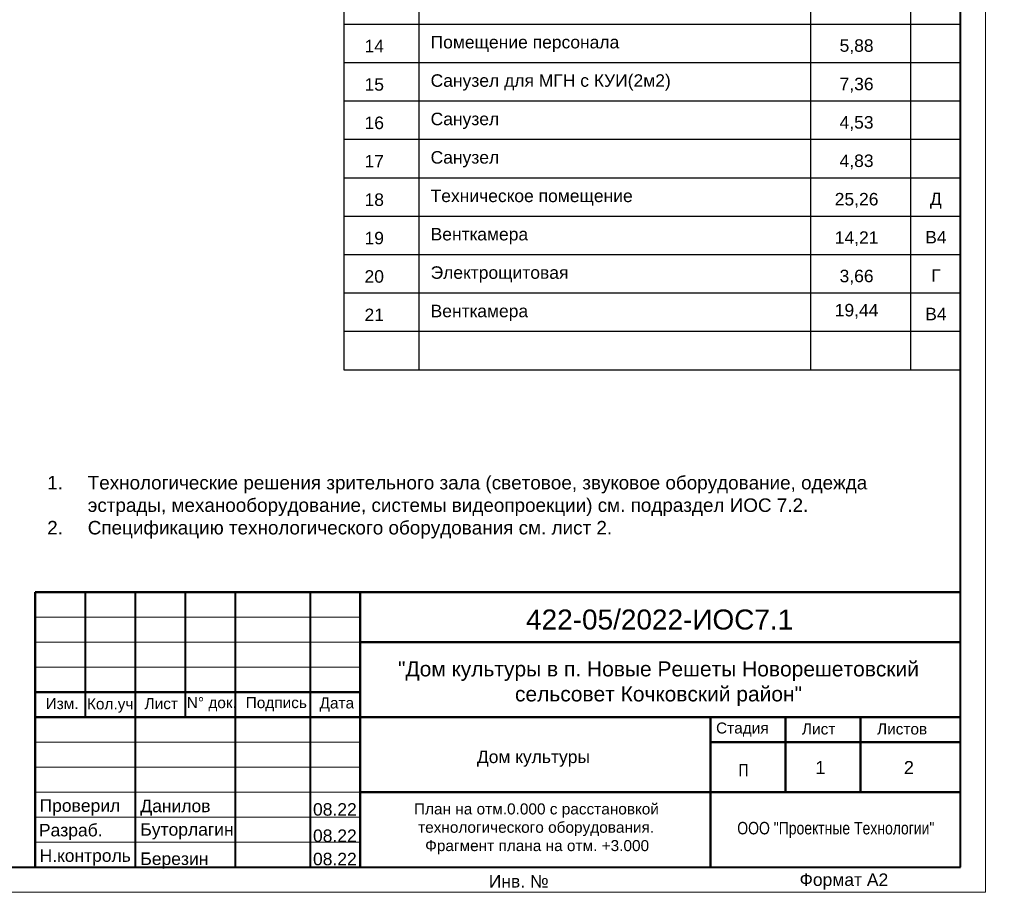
# Model space of a CAD drawing. Header units: millimetres. Extents: x -196128 to 208212, y -130136 to -51046.
# Tile 12 of 17: x -77542 to -57861, y -93046 to -75597. Entities that reach past the tile are written whole.
import ezdxf
from ezdxf.enums import TextEntityAlignment as Align

# ---------------------------------------------------------------- set-up
doc = ezdxf.new("R2010")
doc.units = ezdxf.units.MM
for name, color, linetype, lineweight in [('00ОС-108-Баз-Оформление', 7, 'Continuous', 25), ('00ОС-108-Баз-Оформление_Ном._пера__7', 7, 'Continuous', 20), ('00ОС-109-Баз-Текст', 250, 'Continuous', 25), ('0_Ном._пера__100', 7, 'Continuous', 40), ('0_Ном._пера__7', 7, 'Continuous', 15), ('1_таблица отверстий_Ном._пера__100', 7, 'Continuous', 50), ('перегородки', 7, 'Continuous', 30), ('Слой1_Ном._пера__7', 7, 'Continuous', 20), ('Формат', 7, 'Continuous', 25), ('формат_Ном._пера__7', 7, 'Continuous', 20)]:
    doc.layers.add(name, color=color, linetype=linetype, lineweight=lineweight)
doc.styles.add('Arial', font='arial.ttf', dxfattribs={"height": 280})
doc.styles.get("Standard").update_dxf_attribs({"font": 'arial.ttf'})
doc.styles.add('СГЕНЕРИР_СТИЛЬ_1', font='arial.ttf')

# ---------------------------------------------------------------- blocks, each defined once
blk = doc.blocks.new('РАМ А2')
at = {"color": 0, "linetype": 'ByBlock', "lineweight": 20}
for p, q in [((-145063, 362568), (-145063, 404568)), ((-204463, 362568), (-145063, 362568))]:
    blk.add_line(p, q, dxfattribs=at)
at = {"color": 0, "linetype": 'ByBlock', "lineweight": 40}
for p, q in [((-145563, 363068), (-145563, 404068)), ((-202463, 363068), (-145563, 363068))]:
    blk.add_line(p, q, dxfattribs=at)
blk = doc.blocks.new('штамп')
at = {"layer": '0_Ном._пера__100', "linetype": 'Continuous'}
for p, q in [((-17500, 5500), (-17500, 3000)), ((-16500, 5500), (-16500, 0)), ((-15500, 5500), (-15500, 3000)), ((-14500, 5500), (-14500, 0)), ((-13000, 5500), (-13000, 0))]:
    blk.add_line(p, q, dxfattribs=at)
at = {"layer": '1_таблица отверстий_Ном._пера__100', "linetype": 'Continuous'}
for p, q in [((0, 5500), (-18500, 5500)), ((-18500, 5500), (-18500, 0)), ((-12000, 5500), (-12000, 0)), ((0, 4500), (-12000, 4500)), ((-12000, 3500), (-18500, 3500)), ((0, 3000), (-18500, 3000)), ((-5000, 3000), (-5000, 0)), ((-3500, 3000), (-3500, 1500)), ((-2000, 3000), (-2000, 1500)), ((0, 2500), (-5000, 2500)), ((0, 1500), (-12000, 1500))]:
    blk.add_line(p, q, dxfattribs=at)
at = {"layer": 'формат_Ном._пера__7', "linetype": 'Continuous'}
for p, q in [((-12000, 5000), (-18500, 5000)), ((-12000, 4500), (-18500, 4500)), ((-12000, 4000), (-18500, 4000)), ((-12000, 2500), (-18500, 2500)), ((-12000, 2000), (-18500, 2000)), ((-12000, 1500), (-18500, 1500)), ((-12000, 1000), (-18500, 1000)), ((-12000, 500), (-18500, 500))]:
    blk.add_line(p, q, dxfattribs=at)
at = {"layer": '00ОС-108-Баз-Оформление_Ном._пера__7', "linetype": 'Continuous', "char_height": 250, "attachment_point": 7, "style": 'СГЕНЕРИР_СТИЛЬ_1'}
for s, insert in [('\\A1;{\\W0.8;П}', (-4442, 1816)), ('\\A1;{\\W0.8;ООО "Проектные Технологии"}', (-4465, 583))]:
    blk.add_mtext(s, dxfattribs=dict(at, insert=insert))
at = {"layer": '0_Ном._пера__7', "linetype": 'Continuous', "insert": (-6016, 4952), "char_height": 400, "width": 4842.56, "attachment_point": 5, "style": 'СГЕНЕРИР_СТИЛЬ_1'}
blk.add_mtext('\\A1;422-05/2022-ИОС7.1', dxfattribs=at)
at = {"layer": 'Слой1_Ном._пера__7', "linetype": 'Continuous', "char_height": 250, "attachment_point": 7, "style": 'СГЕНЕРИР_СТИЛЬ_1'}
for s, insert in [('\\A1;{\\fArial|b0|i0|c204|p38;Проверил}', (-18410, 1034)), ('\\A1;Данилов', (-16396, 1030)), ('\\A1;08.22', (-12945, 1029)), ('\\A1;{\\fArial|b0|i0|c204|p38;Разраб.}', (-18424, 543)), ('\\A1;Буторлагин', (-16396, 557)), ('\\A1;08.22', (-12945, 503)), ('\\A1;{\\fArial|b0|i0|c204|p38;Н.контроль}', (-18409, 34)), ('\\A1;Березин', (-16396, -29)), ('\\A1;08.22', (-12945, 37))]:
    blk.add_mtext(s, dxfattribs=dict(at, insert=insert))
at = {"layer": 'Формат', "color": 4, "linetype": 'Continuous', "lineweight": 25, "attachment_point": 5, "style": 'Arial'}
for s, insert, char_height, width in [('{\\C256;"Дом культуры в п. Новые Решеты Новорешетовский сельсовет Кочковский район"}', (-6039, 3672), 300, 12000), ('{\\C256;Дом культуры}', (-8539, 2172), 250, 7000)]:
    blk.add_mtext(s, dxfattribs=dict(at, insert=insert, char_height=char_height, width=width))
at = {"layer": 'формат_Ном._пера__7', "linetype": 'Continuous', "char_height": 220, "attachment_point": 7, "style": 'СГЕНЕРИР_СТИЛЬ_1'}
for s, insert in [('\\A1;{\\fArial|b0|i0|c204|p38;Изм.}', (-18289, 3160)), ('\\A1;{\\fArial|b0|i0|c204|p38;Лист}', (-16311, 3160)), ('\\A1;{\\fArial|b0|i0|c204|p38;N° док.}', (-15467, 3119)), ('\\A1;{\\fArial|b0|i0|c204|p38;Кол.уч.}', (-17463, 3092)), ('\\A1;{\\fArial|b0|i0|c204|p38;Подпись}', (-14290, 3119)), ('\\A1;{\\fArial|b0|i0|c204|p38;Дата}', (-12814, 3113)), ('\\A1;{\\fArial|b0|i0|c204|p38;Стадия}', (-4889, 2612)), ('\\A1;{\\fArial|b0|i0|c204|p38;Лист}', (-3171, 2653)), ('\\A1;{\\fArial|b0|i0|c204|p38;Листов}', (-1671, 2653))]:
    blk.add_mtext(s, dxfattribs=dict(at, insert=insert))

msp = doc.modelspace()

# ---------------------------------------------------------------- linework, layer by layer
at = {"layer": '00ОС-108-Баз-Оформление', "linetype": 'ByBlock', "ltscale": 100}
for p, q in [((-71065.4, -75684.6), (-58733.9, -75684.6)), ((-71065.4, -76452.6), (-58733.9, -76452.6)), ((-71065.4, -77220.6), (-58733.9, -77220.6)), ((-71065.4, -77988.6), (-58733.9, -77988.6)), ((-71065.4, -78756.6), (-58733.9, -78756.6)), ((-71065.4, -79524.6), (-58733.9, -79524.6)), ((-71065.4, -80292.6), (-58733.9, -80292.6)), ((-71065.4, -81060.6), (-58733.9, -81060.6)), ((-71065.4, -81828.6), (-58733.9, -81828.6)), ((-71065.4, -82596.6), (-58733.9, -82596.6))]:
    msp.add_line(p, q, dxfattribs=at)
at = {"layer": '00ОС-109-Баз-Текст', "color": 0, "linetype": 'ByBlock', "lineweight": 30}
for p, q in [((-58733.9, -52466.6), (-58733.9, -75684.6)), ((-71065.4, -63986.6), (-71065.4, -82596.6)), ((-69565.4, -63986.6), (-69565.4, -82596.6)), ((-61733.9, -63986.6), (-61733.9, -82596.6)), ((-59733.9, -63986.6), (-59733.9, -82596.6)), ((-71065.4, -82596.6), (-58733.9, -82596.6))]:
    msp.add_line(p, q, dxfattribs=at)

# ---------------------------------------------------------------- block references
at = {"layer": '0_Ном._пера__7'}
msp.add_blockref('штамп', (-58733.9, -92546.3), dxfattribs=at)
at = {"layer": 'перегородки', "linetype": 'ByBlock', "lineweight": 20}
msp.add_blockref('РАМ А2', (86828.6, -455614.2), dxfattribs=at)

# ---------------------------------------------------------------- texts
at = {"style": 'Arial'}
for s, p in [('1', (-61638.9, -90681.1)), ('2', (-59868.9, -90681.1))]:
    msp.add_text(s, height=260, dxfattribs=at).set_placement(p)
for s, p in [('Формат А2', (-61066.9, -92918.6)), ('Инв. № ', (-67518.4, -92951.1))]:
    msp.add_text(s, height=250, dxfattribs=at).set_placement(p, align=Align.CENTER)
at = {"insert": (-70750.2, -91268.7), "char_height": 220, "width": 7030.707, "attachment_point": 1, "style": 'Arial'}
msp.add_mtext('\\pi1089.5;План на отм.0.000 с расстановкой \\P\\pi1172.2;технологического оборудования.\\P\\pi1227.5; Фрагмент плана на отм. +3.000\\P', dxfattribs=at)
at = {"layer": '00ОС-108-Баз-Оформление', "linetype": 'ByBlock', "lineweight": 15}
for s, p in [('14', (-70649.1, -76248.4)), ('15', (-70649.1, -77016.4)), ('16', (-70649.1, -77784.4)), ('17', (-70649.1, -78552.4)), ('18', (-70649.1, -79320.4)), ('19', (-70649.1, -80088.4)), ('20', (-70649.1, -80856.4)), ('21', (-70649.1, -81624.4))]:
    msp.add_text(s, height=250, dxfattribs=at).set_placement(p)
for s, p in [('5,88', (-60813.8, -76113.8)), ('7,36', (-60813.8, -76881.8)), ('4,53', (-60813.8, -77649.8)), ('4,83', (-60813.8, -78417.8)), ('25,26', (-60813.8, -79185.8)), ('Д', (-59228.5, -79178)), ('14,21', (-60813.8, -79953.8)), ('В4', (-59228.5, -79946)), ('3,66', (-60813.8, -80721.8)), ('Г', (-59228.5, -80714)), ('19,44', (-60813.8, -81404.7)), ('В4', (-59228.5, -81482))]:
    msp.add_text(s, height=250, dxfattribs=at).set_placement(p, align=Align.MIDDLE_CENTER)
at = {"layer": '00ОС-108-Баз-Оформление', "linetype": 'ByBlock', "ltscale": 100, "attachment_point": 4}
for s, insert, char_height, width in [('{\\C12;\\c2472;Помещение персонала}', (-69328.4, -76083.4), 250, 7828.483), ('{\\C12;\\c2472;Санузел для МГН с КУИ(2м2)}', (-69328.4, -76851.4), 250, 7828.483), ('{\\C12;\\c2472;Санузел}', (-69328.4, -77619.4), 250, 7828.483), ('{\\C12;\\c2472;Санузел}', (-69328.4, -78387.4), 250, 7828.483), ('{\\C12;\\c2472;Техническое помещение}', (-69328.4, -79155.4), 250, 7828.483), ('{\\C12;\\c2472;Венткамера}', (-69328.4, -79923.4), 250, 7828.483), ('{\\C12;\\c2472;Электрощитовая}', (-69328.4, -80691.4), 250, 7828.483), ('{\\C12;\\c2472;Венткамера}', (-69328.4, -81459.4), 250, 7828.483), ('\\pi-810,l810,t810;1.^IТехнологические решения зрительного зала (световое, звуковое оборудование, одежда эстрады, механооборудование, системы видеопроекции) см. подраздел ИОС 7.2.\\P2.^IСпецификацию технологического оборудования см. лист 2.', (-76991.7, -85345.6), 270, 17997.655)]:
    msp.add_mtext(s, dxfattribs=dict(at, insert=insert, char_height=char_height, width=width))

doc.saveas('drawing.dxf')
